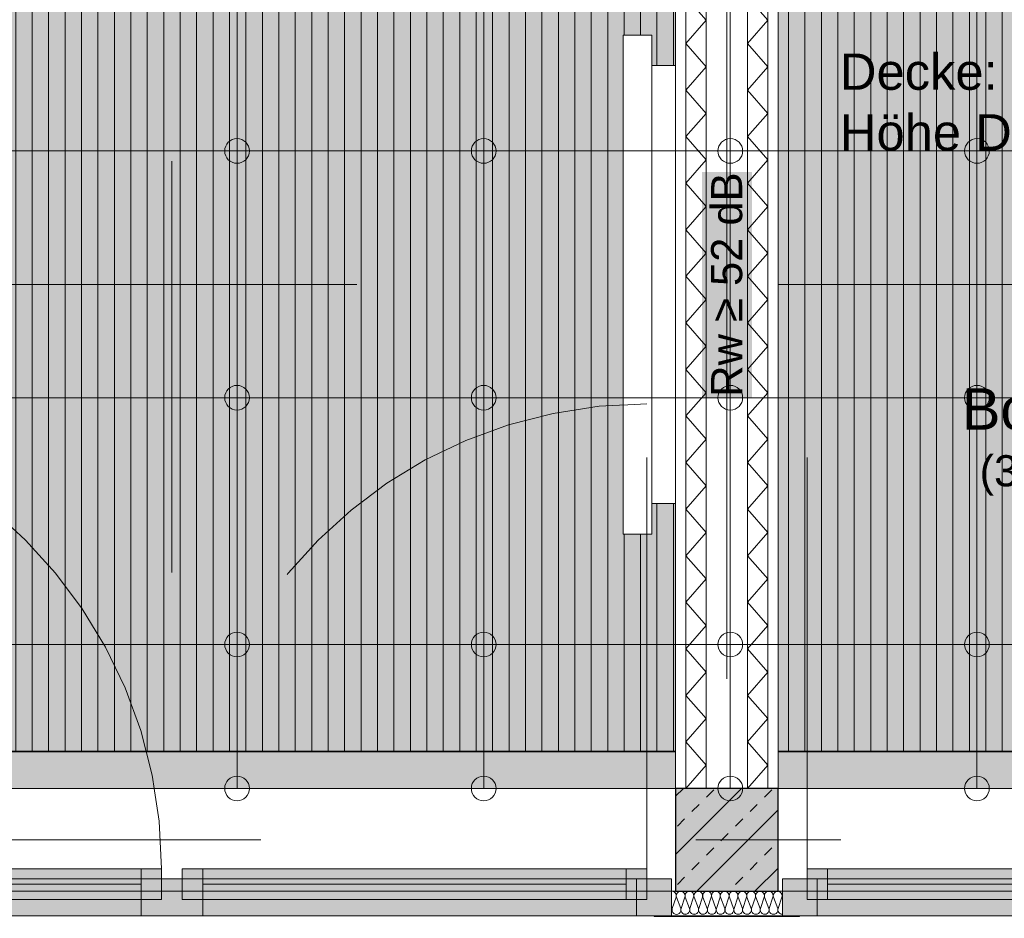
# Model space of a CAD drawing. Header units: metres. Extents: x -45 to 152, y -127 to 99.
# Tile 24 of 256: x -35.47 to -33.08, y -21.79 to -19.61. Entities that reach past the tile are written whole.
import ezdxf
from ezdxf.enums import TextEntityAlignment as Align

# ---------------------------------------------------------------- set-up
doc = ezdxf.new("R2010")
doc.units = ezdxf.units.M
doc.header["$PDMODE"] = 1
doc.header["$PDSIZE"] = -2
for name, pattern in [('Achsen 01', [5.291531, 3.175, -1.058062, 0.352704, -0.705764]), ('gestrichelt - 01', [2, 1, -1]), ('Raster 01', [2, 1, -1])]:
    doc.linetypes.add(name, pattern=pattern)
doc.layers.get('0').update_dxf_attribs({"lineweight": 25})
for name, color, linetype, lineweight, true_color in [('013_Beton und Stahlbetonarbeiten-000 Brüstung', 7, 'Continuous', 9, 0xa6a6a6), ('013_Beton und Stahlbetonarbeiten-000 Sichtbeton-333 Außenstütze', 5, 'Continuous', 5, 0x0000ff), ('013_Beton und Stahlbetonarbeiten-000 Sichtbeton-334 Außenwandöf', 5, 'Continuous', 5, 0x0000ff), ('014_Fassadenarbeiten-330 mineralische Dämmung', 7, 'Continuous', 9, 0x666666), ('031_Metallbauarbeiten-350 Lamellendecke DS', 7, 'Continuous', 35, 0x666666), ('032_Metallarbeiten-Fenster', 7, 'Continuous', 13, 0x444444), ('039_Trockenbauarbeiten-340 Dämmung', 7, 'Continuous', 9, 0xc0c0c0), ('ACTES-Einrichtung Aufsicht.', 7, 'Continuous', 9, 0xa6a6a6), ('AV1-Achsen', 1, 'Achsen 01', 18, 0xff0000), ('AV1-Raster', 7, 'Raster 01', 9, 0xa6a6a6)]:
    doc.layers.add(name, color=color, linetype=linetype, lineweight=lineweight, true_color=true_color)
for name, color, linetype, lineweight in [('013_Beton und Stahlbetonarbeiten-330 Außenstützen', 7, 'Continuous', 25), ('030_Sonnenschutzarbeiten-BLENDSCHUTZ', 7, 'Continuous', 5), ('036_Bodenbelagarbeiten-350 Doppelbodenelement', 7, 'Continuous', 9), ('039_Trockenbauarbeiten-340 Gipskarton', 7, 'Continuous', 9), ('053_Niederspannungsanlagen-Bodentanks', 7, 'gestrichelt - 01', 9), ('_1.35m (3D)', 7, 'Continuous', 9), ('_GRU (2D)', 7, 'Continuous', 9), ('_OG 2 (2D)', 7, 'Continuous', 9), ('_OG 2 - DS (2D)', 7, 'Continuous', 9), ('AV1-Akustikvorgaben-Trennwände', 7, 'Continuous', 5), ('AV1-Stempel-Raumstempel', 7, 'Continuous', 9), ('Bemaßung-Bemaßung', 7, 'Continuous', 9), ('Keine', 7, 'Continuous', 9)]:
    doc.layers.add(name, color=color, linetype=linetype, lineweight=lineweight)
doc.layers.get('0').freeze()
doc.styles.add('Arial', font='arial.ttf')
doc.styles.add('Arial (bold)', font='arialbd.ttf')
doc.dimstyles.new('COE 50', dxfattribs={"dimtxt": 126.090495, "dimasz": 0.001414, "dimexe": 0.001, "dimexo": 0.01, "dimgap": 0.001, "dimtad": 1, "dimdec": 3, "dimtxsty": 'Arial', "dimblk": 'VW_SLASH-4', "dimblk1": 'VW_SLASH-4', "dimblk2": 'VW_SLASH-4', "dimcen": 0, "dimadec": 3, "dimazin": 0, "dimtfac": 0.8, "dimtdec": 3, "dimtix": 1, "dimtmove": 0, "dimatfit": 0, "dimldrblk": 'VW_SLASH-3', "dimfxl": 0.002, "dimfxlon": 1, "dimfrac": 2, "dimtolj": 1, "dimarcsym": 0})
pattern_1 = [(90, (0, 0), (0.04, 0), [])]

# ---------------------------------------------------------------- blocks, each defined once
blk = doc.blocks.new('Group-2')
at = {"layer": 'AV1-Raster'}
for p, q in [((-35.1, -22.95), (-35.1, 1.35)), ((-33.75, -22.95), (-33.75, 1.35)), ((1.35, -20.25), (-40.5, -20.25))]:
    blk.add_line(p, q, dxfattribs=at)
blk = doc.blocks.new('1.35m (3D)')
at = {"layer": 'AV1-Raster', "color": 7}
blk.add_blockref('Group-2', (0, 0), dxfattribs=at)
blk = doc.blocks.new('VW_SLASH-4')
at = {"color": 0, "linetype": 'ByBlock', "lineweight": -2, "transparency": 16777216}
blk.add_line((0, 0), (-1, 0), dxfattribs=at)
at = {"color": 0, "linetype": 'Continuous', "lineweight": 15, "transparency": 16777216, "flags": 128}
blk.add_lwpolyline([(0.5, 0.5), (-0.5, -0.5)], dxfattribs=at)
blk = doc.blocks.new('*D22')
at = {"layer": '030_Sonnenschutzarbeiten-BLENDSCHUTZ', "color": 0, "lineweight": -2}
for p, q in [((-36.325, -22.025), (-36.325, -22.175)), ((-33.875, -22.025), (-33.875, -22.175)), ((-33.9457, -22.125), (-36.2543, -22.125))]:
    blk.add_line(p, q, dxfattribs=at)
at = {"layer": 'Defpoints', "color": 0}
for p in [(-36.325, -21.385), (-33.875, -21.385), (-36.325, -22.125)]:
    blk.add_point(p, dxfattribs=at)
at = {"layer": '030_Sonnenschutzarbeiten-BLENDSCHUTZ', "color": 0, "lineweight": -2, "xscale": 0.070693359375, "yscale": 0.070693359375, "zscale": 0.070693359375, "rotation": 180}
blk.add_blockref('VW_SLASH-4', (-36.325, -22.125), dxfattribs=at)
at = {"layer": '030_Sonnenschutzarbeiten-BLENDSCHUTZ', "color": 0, "lineweight": -2, "xscale": 0.070693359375, "yscale": 0.070693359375, "zscale": 0.070693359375}
blk.add_blockref('VW_SLASH-4', (-33.875, -22.125), dxfattribs=at)
at = {"layer": '030_Sonnenschutzarbeiten-BLENDSCHUTZ', "color": 0, "lineweight": 13, "insert": (-35.1, -22.0144), "char_height": 0.10087, "attachment_point": 5, "style": 'Arial'}
blk.add_mtext('\\A1;2,45', dxfattribs=at)
blk = doc.blocks.new('VW_SLASH-3')
at = {"color": 0, "linetype": 'ByBlock', "lineweight": -2, "transparency": 16777216}
blk.add_line((0, 0), (-1, 0), dxfattribs=at)
at = {"color": 0, "linetype": 'Continuous', "lineweight": 15, "transparency": 16777216, "flags": 128}
blk.add_lwpolyline([(0.5, 0.5), (-0.5, -0.5)], dxfattribs=at)
blk = doc.blocks.new('*D23')
at = {"layer": '030_Sonnenschutzarbeiten-BLENDSCHUTZ', "color": 0, "lineweight": -2}
for p, q in [((-33.625, -22.025), (-33.625, -22.175)), ((-31.175, -22.025), (-31.175, -22.175)), ((-31.2457, -22.125), (-33.5543, -22.125))]:
    blk.add_line(p, q, dxfattribs=at)
at = {"layer": 'Defpoints', "color": 0}
for p in [(-33.625, -21.385), (-31.175, -21.385), (-33.625, -22.125)]:
    blk.add_point(p, dxfattribs=at)
at = {"layer": '030_Sonnenschutzarbeiten-BLENDSCHUTZ', "color": 0, "lineweight": -2, "xscale": 0.070693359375, "yscale": 0.070693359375, "zscale": 0.070693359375, "rotation": 180}
blk.add_blockref('VW_SLASH-4', (-33.625, -22.125), dxfattribs=at)
at = {"layer": '030_Sonnenschutzarbeiten-BLENDSCHUTZ', "color": 0, "lineweight": -2, "xscale": 0.070693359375, "yscale": 0.070693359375, "zscale": 0.070693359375}
blk.add_blockref('VW_SLASH-4', (-31.175, -22.125), dxfattribs=at)
at = {"layer": '030_Sonnenschutzarbeiten-BLENDSCHUTZ', "color": 0, "lineweight": 13, "insert": (-32.4, -22.0144), "char_height": 0.10087, "attachment_point": 5, "style": 'Arial'}
blk.add_mtext('\\A1;2,45', dxfattribs=at)
blk = doc.blocks.new('Group-20')
at = {"color": 255, "linetype": 'Continuous', "lineweight": 5}
blk.add_wipeout([(-33.8, -21.475), (-33.8, -18.338), (-33.85, -18.338), (-33.85, -21.475)], dxfattribs=at).dxf.layer = '039_Trockenbauarbeiten-340 Dämmung'
at = {"layer": '039_Trockenbauarbeiten-340 Dämmung', "linetype": 'Continuous', "lineweight": 5, "flags": 128}
blk.add_lwpolyline([(-33.8, -21.475), (-33.8, -18.338), (-33.85, -18.338), (-33.85, -21.475)], close=True, dxfattribs=at)
blk = doc.blocks.new('Group-21')
at = {"layer": '039_Trockenbauarbeiten-340 Dämmung', "transparency": 33554687, "flags": 128}
blk.add_lwpolyline([(-33.85, -21.475), (-33.8, -21.4184), (-33.85, -21.3618), (-33.8, -21.3052), (-33.85, -21.2486), (-33.8, -21.192), (-33.85, -21.1354), (-33.8, -21.0788), (-33.85, -21.0222), (-33.8, -20.9656), (-33.85, -20.909), (-33.8, -20.8524), (-33.85, -20.7958), (-33.8, -20.7392), (-33.85, -20.6826), (-33.8, -20.626), (-33.85, -20.5694), (-33.8, -20.5128), (-33.85, -20.4562), (-33.8, -20.3996), (-33.85, -20.343), (-33.8, -20.2864), (-33.85, -20.2298), (-33.8, -20.1732), (-33.85, -20.1166), (-33.8, -20.06), (-33.85, -20.0034), (-33.8, -19.9468), (-33.85, -19.8902), (-33.8, -19.8336), (-33.85, -19.777), (-33.8, -19.7205), (-33.85, -19.6639), (-33.8, -19.6073), (-33.85, -19.5507)], dxfattribs=at)
blk = doc.blocks.new('Group-22')
at = {"layer": '039_Trockenbauarbeiten-340 Dämmung'}
blk.add_blockref('Group-20', (0, 0), dxfattribs=at)
at = {"layer": '039_Trockenbauarbeiten-340 Dämmung', "transparency": 33554687}
blk.add_blockref('Group-21', (0, 0), dxfattribs=at)
blk = doc.blocks.new('Group-23')
at = {"color": 255, "linetype": 'Continuous', "lineweight": 5}
blk.add_wipeout([(-33.65, -21.475), (-33.65, -18.338), (-33.7, -18.338), (-33.7, -21.475)], dxfattribs=at).dxf.layer = '039_Trockenbauarbeiten-340 Dämmung'
at = {"layer": '039_Trockenbauarbeiten-340 Dämmung', "linetype": 'Continuous', "lineweight": 5, "flags": 128}
blk.add_lwpolyline([(-33.65, -21.475), (-33.65, -18.338), (-33.7, -18.338), (-33.7, -21.475)], close=True, dxfattribs=at)
blk = doc.blocks.new('Group-24')
at = {"layer": '039_Trockenbauarbeiten-340 Dämmung', "transparency": 33554687, "flags": 128}
blk.add_lwpolyline([(-33.7, -21.475), (-33.65, -21.4184), (-33.7, -21.3618), (-33.65, -21.3052), (-33.7, -21.2486), (-33.65, -21.192), (-33.7, -21.1354), (-33.65, -21.0788), (-33.7, -21.0222), (-33.65, -20.9656), (-33.7, -20.909), (-33.65, -20.8524), (-33.7, -20.7958), (-33.65, -20.7392), (-33.7, -20.6826), (-33.65, -20.626), (-33.7, -20.5694), (-33.65, -20.5128), (-33.7, -20.4562), (-33.65, -20.3996), (-33.7, -20.343), (-33.65, -20.2864), (-33.7, -20.2298), (-33.65, -20.1732), (-33.7, -20.1166), (-33.65, -20.06), (-33.7, -20.0034), (-33.65, -19.9468), (-33.7, -19.8902), (-33.65, -19.8336), (-33.7, -19.777), (-33.65, -19.7205), (-33.7, -19.6639), (-33.65, -19.6073), (-33.7, -19.5507)], dxfattribs=at)
blk = doc.blocks.new('Group-25')
at = {"layer": '039_Trockenbauarbeiten-340 Dämmung'}
blk.add_blockref('Group-23', (0, 0), dxfattribs=at)
at = {"layer": '039_Trockenbauarbeiten-340 Dämmung', "transparency": 33554687}
blk.add_blockref('Group-24', (0, 0), dxfattribs=at)
blk = doc.blocks.new('Group-101')
at = {"color": 255, "transparency": 33554559}
blk.add_wipeout([(-33.9326, -19.7176), (-33.9326, -20.7824), (-33.875, -20.7824), (-33.875, -19.7176)], dxfattribs=at).dxf.layer = 'ACTES-Einrichtung Aufsicht.'
at = {"layer": 'ACTES-Einrichtung Aufsicht.', "flags": 128}
blk.add_lwpolyline([(-33.9326, -19.7176), (-33.9326, -20.7824), (-33.875, -20.7824), (-33.875, -19.7176)], close=True, dxfattribs=at)
at = {"color": 255, "transparency": 33554559}
blk.add_wipeout([(-34.002, -19.6432), (-34.002, -20.8567), (-33.9326, -20.8567), (-33.9326, -19.6432)], dxfattribs=at).dxf.layer = 'ACTES-Einrichtung Aufsicht.'
at = {"layer": 'ACTES-Einrichtung Aufsicht.', "flags": 128}
blk.add_lwpolyline([(-34.002, -19.6432), (-34.002, -20.8567), (-33.9326, -20.8567), (-33.9326, -19.6432)], close=True, dxfattribs=at)
blk = doc.blocks.new('Raumstempel - Symbol - 1 (2D)')
at = {"layer": 'AV1-Stempel-Raumstempel', "attachment_point": 1, "line_spacing_factor": 0.967919, "style": 'Arial'}
for s, insert, char_height in [('Raumfläche:', (0.2, -0.6736), 0.088263), ('m²', (1.6225, -0.6736), 0.08826), ('Raumumf.:', (0.2, -0.8236), 0.08826), ('m', (1.6225, -0.8236), 0.0883), ('LRH:', (0.2, -0.9736), 0.08826), ('m', (1.6225, -0.9736), 0.0883), ('Bodenbelag:', (0.2, -1.118), 0.088263), ('Decke:', (0.2, -1.4131), 0.08826), ('Höhe DA:', (0.2, -1.5607), 0.08826), ('m', (1.6225, -1.5625), 0.0883)]:
    blk.add_mtext(s, dxfattribs=dict(at, insert=insert, char_height=char_height))
at = {"layer": 'AV1-Stempel-Raumstempel'}
for tag, style, p in [('Raumnummer', 'Arial', (0.2, -0.2337)), ('Raumname', 'Arial (bold)', (0.2, -0.4337))]:
    blk.add_attdef(tag, text='', height=0.1261, dxfattribs=dict(at, style=style)).set_placement(p, align=Align.TOP_LEFT)
at = {"layer": 'AV1-Stempel-Raumstempel', "style": 'Arial'}
for tag, p in [('Raumfläche', (1.5725, -0.6736)), ('Raumumfang', (1.5725, -0.8236)), ('LRH', (1.5725, -0.9736)), ('Bodenbelag', (1.7253, -1.1199)), ('Bodendetail', (1.7253, -1.2674)), ('Decke', (1.7278, -1.415)), ('Höhe_DA', (1.5725, -1.5625))]:
    blk.add_attdef(tag, text='', height=0.0883, dxfattribs=at).set_placement(p, align=Align.TOP_RIGHT)
blk = doc.blocks.new('*D435')
at = {"layer": 'Bemaßung-Bemaßung', "color": 0, "lineweight": -2}
for p, q in [((-39.15, -25.175), (-39.15, -25.325)), ((-33.75, -25.175), (-33.75, -25.325)), ((-33.8207, -25.275), (-39.0793, -25.275))]:
    blk.add_line(p, q, dxfattribs=at)
at = {"layer": 'Defpoints', "color": 0}
for p in [(-39.15, -21.6), (-33.75, -21.6), (-39.15, -25.275)]:
    blk.add_point(p, dxfattribs=at)
at = {"layer": 'Bemaßung-Bemaßung', "color": 0, "lineweight": -2, "xscale": 0.070693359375, "yscale": 0.070693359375, "zscale": 0.070693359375, "rotation": 180}
blk.add_blockref('VW_SLASH-4', (-39.15, -25.275), dxfattribs=at)
at = {"layer": 'Bemaßung-Bemaßung', "color": 0, "lineweight": -2, "xscale": 0.070693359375, "yscale": 0.070693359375, "zscale": 0.070693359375}
blk.add_blockref('VW_SLASH-4', (-33.75, -25.275), dxfattribs=at)
at = {"layer": 'Bemaßung-Bemaßung', "color": 0, "insert": (-36.45, -25.1644), "char_height": 0.10087, "attachment_point": 5, "style": 'Arial'}
blk.add_mtext('\\A1;5,40', dxfattribs=at)
blk = doc.blocks.new('*D436')
at = {"layer": 'Bemaßung-Bemaßung', "color": 0, "lineweight": -2}
for p, q in [((-33.75, -25.175), (-33.75, -25.325)), ((-28.35, -25.175), (-28.35, -25.325)), ((-28.4207, -25.275), (-33.6793, -25.275))]:
    blk.add_line(p, q, dxfattribs=at)
at = {"layer": 'Defpoints', "color": 0}
for p in [(-33.75, -21.6), (-28.35, -21.6), (-33.75, -25.275)]:
    blk.add_point(p, dxfattribs=at)
at = {"layer": 'Bemaßung-Bemaßung', "color": 0, "lineweight": -2, "xscale": 0.070693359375, "yscale": 0.070693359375, "zscale": 0.070693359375, "rotation": 180}
blk.add_blockref('VW_SLASH-4', (-33.75, -25.275), dxfattribs=at)
at = {"layer": 'Bemaßung-Bemaßung', "color": 0, "lineweight": -2, "xscale": 0.070693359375, "yscale": 0.070693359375, "zscale": 0.070693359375}
blk.add_blockref('VW_SLASH-4', (-28.35, -25.275), dxfattribs=at)
at = {"layer": 'Bemaßung-Bemaßung', "color": 0, "insert": (-31.05, -25.1644), "char_height": 0.10087, "attachment_point": 5, "style": 'Arial'}
blk.add_mtext('\\A1;5,40', dxfattribs=at)
blk = doc.blocks.new('*D660')
at = {"layer": 'Bemaßung-Bemaßung', "color": 0, "linetype": 'Continuous', "lineweight": -2}
for p, q in [((-39.025, -23.175), (-39.025, -23.325)), ((-33.875, -23.175), (-33.875, -23.325)), ((-33.9457, -23.275), (-38.9543, -23.275))]:
    blk.add_line(p, q, dxfattribs=at)
at = {"layer": 'Defpoints', "color": 0}
for p in [(-33.875, -21.475), (-39.025, -21.725), (-39.025, -23.275)]:
    blk.add_point(p, dxfattribs=at)
at = {"layer": 'Bemaßung-Bemaßung', "color": 0, "lineweight": -2, "xscale": 0.070693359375, "yscale": 0.070693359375, "zscale": 0.070693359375, "rotation": 180}
blk.add_blockref('VW_SLASH-4', (-39.025, -23.275), dxfattribs=at)
at = {"layer": 'Bemaßung-Bemaßung', "color": 0, "lineweight": -2, "xscale": 0.070693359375, "yscale": 0.070693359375, "zscale": 0.070693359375}
blk.add_blockref('VW_SLASH-4', (-33.875, -23.275), dxfattribs=at)
at = {"layer": 'Bemaßung-Bemaßung', "color": 0, "insert": (-36.45, -23.1644), "char_height": 0.10087, "attachment_point": 5, "style": 'Arial'}
blk.add_mtext('\\A1;5,15', dxfattribs=at)
blk = doc.blocks.new('*D661')
at = {"layer": 'Bemaßung-Bemaßung', "color": 0, "linetype": 'Continuous', "lineweight": -2}
for p, q in [((-33.875, -23.175), (-33.875, -23.325)), ((-33.625, -23.175), (-33.625, -23.325)), ((-33.6957, -23.275), (-33.8043, -23.275))]:
    blk.add_line(p, q, dxfattribs=at)
at = {"layer": 'Defpoints', "color": 0}
for p in [(-33.875, -21.475), (-33.625, -21.475), (-33.875, -23.275)]:
    blk.add_point(p, dxfattribs=at)
at = {"layer": 'Bemaßung-Bemaßung', "color": 0, "lineweight": -2, "xscale": 0.070693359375, "yscale": 0.070693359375, "zscale": 0.070693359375, "rotation": 180}
blk.add_blockref('VW_SLASH-4', (-33.875, -23.275), dxfattribs=at)
at = {"layer": 'Bemaßung-Bemaßung', "color": 0, "lineweight": -2, "xscale": 0.070693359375, "yscale": 0.070693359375, "zscale": 0.070693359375}
blk.add_blockref('VW_SLASH-4', (-33.625, -23.275), dxfattribs=at)
at = {"layer": 'Bemaßung-Bemaßung', "color": 0, "insert": (-33.75, -23.1735), "char_height": 0.10087, "attachment_point": 5, "style": 'Arial'}
blk.add_mtext('\\A1;25', dxfattribs=at)
blk = doc.blocks.new('*D662')
at = {"layer": 'Bemaßung-Bemaßung', "color": 0, "linetype": 'Continuous', "lineweight": -2}
for p, q in [((-33.625, -23.175), (-33.625, -23.325)), ((-29.775, -23.175), (-29.775, -23.325)), ((-29.8457, -23.275), (-33.5543, -23.275))]:
    blk.add_line(p, q, dxfattribs=at)
at = {"layer": 'Defpoints', "color": 0}
for p in [(-33.625, -21.475), (-29.775, -21.475), (-33.625, -23.275)]:
    blk.add_point(p, dxfattribs=at)
at = {"layer": 'Bemaßung-Bemaßung', "color": 0, "lineweight": -2, "xscale": 0.070693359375, "yscale": 0.070693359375, "zscale": 0.070693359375, "rotation": 180}
blk.add_blockref('VW_SLASH-4', (-33.625, -23.275), dxfattribs=at)
at = {"layer": 'Bemaßung-Bemaßung', "color": 0, "lineweight": -2, "xscale": 0.070693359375, "yscale": 0.070693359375, "zscale": 0.070693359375}
blk.add_blockref('VW_SLASH-4', (-29.775, -23.275), dxfattribs=at)
at = {"layer": 'Bemaßung-Bemaßung', "color": 0, "insert": (-31.7, -23.1644), "char_height": 0.10087, "attachment_point": 5, "style": 'Arial'}
blk.add_mtext('\\A1;3,85', dxfattribs=at)
blk = doc.blocks.new('*D734')
at = {"layer": 'Bemaßung-Bemaßung', "color": 0, "lineweight": -2}
for p, q in [((-36.325, -23.675), (-36.325, -23.825)), ((-33.875, -23.675), (-33.875, -23.825)), ((-33.9457, -23.775), (-36.2543, -23.775))]:
    blk.add_line(p, q, dxfattribs=at)
at = {"layer": 'Defpoints', "color": 0}
for p in [(-36.325, -21.475), (-33.875, -21.475), (-36.325, -23.775)]:
    blk.add_point(p, dxfattribs=at)
at = {"layer": 'Bemaßung-Bemaßung', "color": 0, "lineweight": -2, "xscale": 0.070693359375, "yscale": 0.070693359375, "zscale": 0.070693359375, "rotation": 180}
blk.add_blockref('VW_SLASH-4', (-36.325, -23.775), dxfattribs=at)
at = {"layer": 'Bemaßung-Bemaßung', "color": 0, "lineweight": -2, "xscale": 0.070693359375, "yscale": 0.070693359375, "zscale": 0.070693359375}
blk.add_blockref('VW_SLASH-4', (-33.875, -23.775), dxfattribs=at)
at = {"layer": 'Bemaßung-Bemaßung', "color": 0, "insert": (-35.1, -23.6644), "char_height": 0.10087, "attachment_point": 5, "style": 'Arial'}
blk.add_mtext('\\A1;2,45', dxfattribs=at)
blk = doc.blocks.new('*D735')
at = {"layer": 'Bemaßung-Bemaßung', "color": 0, "lineweight": -2}
for p, q in [((-33.875, -23.675), (-33.875, -23.825)), ((-33.625, -23.675), (-33.625, -23.825)), ((-33.6957, -23.775), (-33.8043, -23.775))]:
    blk.add_line(p, q, dxfattribs=at)
at = {"layer": 'Defpoints', "color": 0}
for p in [(-33.875, -21.475), (-33.625, -21.475), (-33.875, -23.775)]:
    blk.add_point(p, dxfattribs=at)
at = {"layer": 'Bemaßung-Bemaßung', "color": 0, "lineweight": -2, "xscale": 0.070693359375, "yscale": 0.070693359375, "zscale": 0.070693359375, "rotation": 180}
blk.add_blockref('VW_SLASH-4', (-33.875, -23.775), dxfattribs=at)
at = {"layer": 'Bemaßung-Bemaßung', "color": 0, "lineweight": -2, "xscale": 0.070693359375, "yscale": 0.070693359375, "zscale": 0.070693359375}
blk.add_blockref('VW_SLASH-4', (-33.625, -23.775), dxfattribs=at)
at = {"layer": 'Bemaßung-Bemaßung', "color": 0, "insert": (-33.75, -23.6735), "char_height": 0.10087, "attachment_point": 5, "style": 'Arial'}
blk.add_mtext('\\A1;25', dxfattribs=at)
blk = doc.blocks.new('*D736')
at = {"layer": 'Bemaßung-Bemaßung', "color": 0, "lineweight": -2}
for p, q in [((-33.625, -23.675), (-33.625, -23.825)), ((-31.175, -23.675), (-31.175, -23.825)), ((-31.2457, -23.775), (-33.5543, -23.775))]:
    blk.add_line(p, q, dxfattribs=at)
at = {"layer": 'Defpoints', "color": 0}
for p in [(-33.625, -21.475), (-31.175, -21.475), (-33.625, -23.775)]:
    blk.add_point(p, dxfattribs=at)
at = {"layer": 'Bemaßung-Bemaßung', "color": 0, "lineweight": -2, "xscale": 0.070693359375, "yscale": 0.070693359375, "zscale": 0.070693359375, "rotation": 180}
blk.add_blockref('VW_SLASH-4', (-33.625, -23.775), dxfattribs=at)
at = {"layer": 'Bemaßung-Bemaßung', "color": 0, "lineweight": -2, "xscale": 0.070693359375, "yscale": 0.070693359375, "zscale": 0.070693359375}
blk.add_blockref('VW_SLASH-4', (-31.175, -23.775), dxfattribs=at)
at = {"layer": 'Bemaßung-Bemaßung', "color": 0, "insert": (-32.4, -23.6644), "char_height": 0.10087, "attachment_point": 5, "style": 'Arial'}
blk.add_mtext('\\A1;2,45', dxfattribs=at)
blk = doc.blocks.new('COE - Fenster 01')
at = {"layer": '032_Metallarbeiten-Fenster', "linetype": 'Continuous', "lineweight": 0}
for points in [[(-0.03, 2.515), (-0.03, 2.43), (0.06, 2.43), (0.06, 2.515)], [(0.02, 2.455), (0.02, 2.405), (-0.055, 2.405), (-0.055, 2.455)], [(-0.03, 2.43), (0.06, 2.43), (0.06, 0.17), (-0.03, 0.17)], [(0.02, 2.405), (0.02, 1.375), (-0.055, 1.375), (-0.055, 2.405)], [(0.02, 1.375), (0.02, 1.325), (-0.055, 1.325), (-0.055, 1.375)], [(0.06, 1.375), (0.06, 1.225), (-0.03, 1.225), (-0.03, 1.375)], [(0.02, 1.225), (0.02, 1.275), (-0.055, 1.275), (-0.055, 1.225)], [(0.02, 0.195), (0.02, 1.225), (-0.055, 1.225), (-0.055, 0.195)], [(0.02, 0.145), (0.02, 0.195), (-0.055, 0.195), (-0.055, 0.145)], [(0.06, 0.17), (-0.03, 0.17), (-0.03, 0.085), (0.06, 0.085)]]:
    blk.add_hatch(color=7, dxfattribs=at).paths.add_polyline_path(points)
at = {"layer": '032_Metallarbeiten-Fenster', "color": 7, "linetype": 'gestrichelt - 01', "lineweight": 18, "transparency": 33554687}
for p, q in [((-0.055, 2.455), (-1.185, 2.455)), ((-0.055, 0.145), (-1.185, 0.145))]:
    blk.add_line(p, q, dxfattribs=at)
at = {"layer": '032_Metallarbeiten-Fenster', "color": 7, "lineweight": 18}
for p, q in [((-0.0175, 2.405), (-0.0175, 1.375)), ((-0.0175, 0.195), (-0.0175, 1.225))]:
    blk.add_line(p, q, dxfattribs=at)
at = {"layer": '032_Metallarbeiten-Fenster', "color": 7, "lineweight": 18, "flags": 128}
for points in [[(-0.03, 2.515), (-0.03, 2.43), (0.06, 2.43), (0.06, 2.515)], [(0.02, 2.455), (0.02, 2.405), (-0.055, 2.405), (-0.055, 2.455)], [(-0.03, 2.43), (0.06, 2.43), (0.06, 0.17), (-0.03, 0.17)], [(0.02, 2.405), (0.02, 1.375), (-0.055, 1.375), (-0.055, 2.405)], [(0.02, 1.375), (0.02, 1.325), (-0.055, 1.325), (-0.055, 1.375)], [(0.06, 1.375), (0.06, 1.225), (-0.03, 1.225), (-0.03, 1.375)], [(0.02, 1.225), (0.02, 1.275), (-0.055, 1.275), (-0.055, 1.225)], [(0.02, 0.195), (0.02, 1.225), (-0.055, 1.225), (-0.055, 0.195)], [(0.02, 0.145), (0.02, 0.195), (-0.055, 0.195), (-0.055, 0.145)], [(0.06, 0.17), (-0.03, 0.17), (-0.03, 0.085), (0.06, 0.085)]]:
    blk.add_lwpolyline(points, close=True, dxfattribs=at)
at = {"layer": '032_Metallarbeiten-Fenster', "color": 7, "linetype": 'gestrichelt - 01', "lineweight": 18, "transparency": 33554687}
for centre, start, end in [((-0.055, 2.455), 180.0004, 270), ((-0.055, 0.145), 90, 179.9996)]:
    blk.add_arc(centre, 1.13, start, end, dxfattribs=at)
blk = doc.blocks.new('Group-402')
at = {"layer": '014_Fassadenarbeiten-330 mineralische Dämmung', "transparency": 33554687, "flags": 128}
for points in [[(15.3239, -23.284, 0.513088), (15.3342, -23.27), (15.3252, -23.242, -1.372995), (15.3456, -23.242), (15.3353, -23.27, 1.372583), (15.3557, -23.27), (15.3467, -23.242, -1.372995), (15.3671, -23.242), (15.3567, -23.27, 1.372583), (15.3771, -23.27)], [(15.3353, -23.27, 1.372583), (15.3557, -23.27), (15.3467, -23.242, -1.372995), (15.3671, -23.242), (15.3567, -23.27, 1.372583), (15.3771, -23.27), (15.3681, -23.242, -1.372995), (15.3885, -23.242), (15.3782, -23.27, 1.372583), (15.3986, -23.27), (15.3896, -23.242, -1.372995), (15.41, -23.242), (15.3996, -23.27, 1.372583), (15.42, -23.27), (15.411, -23.242, -1.372995), (15.4314, -23.242), (15.4211, -23.27, 1.372583), (15.4415, -23.27), (15.4325, -23.242, -1.372995), (15.4529, -23.242), (15.4425, -23.27, 1.372583), (15.4629, -23.27), (15.4539, -23.242, -1.372995), (15.4743, -23.242), (15.464, -23.27, 1.372583), (15.4844, -23.27), (15.4754, -23.242, -1.372995), (15.4958, -23.242), (15.4854, -23.27, 1.372583), (15.5058, -23.27), (15.4968, -23.242, -1.372995), (15.5172, -23.242), (15.5069, -23.27, 1.372583), (15.5273, -23.27), (15.5183, -23.242, -1.372995), (15.5387, -23.242), (15.5283, -23.27, 1.372583), (15.5487, -23.27), (15.5397, -23.242, -1.372995), (15.5601, -23.242), (15.5498, -23.27, 1.372583), (15.5702, -23.27), (15.5612, -23.242, -1.372995), (15.5816, -23.242)], [(15.5283, -23.27, 0.324435), (15.5322, -23.282, 0.324435), (15.5448, -23.282, 0.324435), (15.5487, -23.27), (15.5397, -23.242, -0.324488), (15.5436, -23.23, -0.324488), (15.5562, -23.23, -0.324488), (15.5601, -23.242), (15.5498, -23.27, 0.324435), (15.5537, -23.282, 0.324435), (15.5663, -23.282, 0.324435), (15.5702, -23.27), (15.5612, -23.242, -0.324488), (15.5651, -23.23, -0.324488), (15.5777, -23.23, -0.324488), (15.5816, -23.242), (15.5712, -23.27, 0.324435), (15.5751, -23.282, 0.324435), (15.5877, -23.282, 0.324435), (15.5916, -23.27), (15.5826, -23.242, -0.540253), (15.5939, -23.228)], [(15.5939, -23.2791, -0.225321), (15.5927, -23.27), (15.5939, -23.2667)]]:
    blk.add_lwpolyline(points, format="xyb", dxfattribs=at)
blk = doc.blocks.new('Group-406')
at = {"layer": '014_Fassadenarbeiten-330 mineralische Dämmung', "transparency": 33554687}
blk.add_blockref('Group-402', (0, 0), dxfattribs=at)
blk = doc.blocks.new('Parametric Object-49')
at = {"layer": '014_Fassadenarbeiten-330 mineralische Dämmung', "color": 7, "transparency": 33554687}
blk.add_blockref('Group-406', (0, 0), dxfattribs=at)
at = {"layer": '014_Fassadenarbeiten-330 mineralische Dämmung', "color": 0, "flags": 1}
for tag in ['IFC_UUID', 'instanceID', 'prm0_name', 'prm0_type', 'prm0_value', 'prm1_name', 'prm1_type', 'prm1_value', 'prm2_name', 'prm2_type', 'prm2_value', 'prm3_name', 'prm3_type', 'prm3_value', 'prm4_name', 'prm4_type', 'prm4_value', 'prm5_name', 'prm5_type', 'prm5_value', 'prm6_name', 'prm6_type', 'prm6_value']:
    blk.add_attdef(tag, (-33.8851, -21.7835), '', height=0.00018, dxfattribs=at)
blk = doc.blocks.new('Bodentank Elektro 01')
at = {"layer": '053_Niederspannungsanlagen-Bodentanks', "flags": 128}
blk.add_lwpolyline([(-0.16, 0.16), (0.16, 0.16), (0.16, -0.16), (-0.16, -0.16)], close=True, dxfattribs=at)
at = {"layer": '053_Niederspannungsanlagen-Bodentanks', "insert": (0, -0.2768), "char_height": 0.100872, "attachment_point": 2, "line_spacing_factor": 0.969122, "style": 'Arial'}
blk.add_mtext('Bodentank\\P{\\H0.75x;(32 x 32 cm)}', dxfattribs=at)
blk = doc.blocks.new('Group-735')
at = {"layer": 'AV1-Achsen'}
blk.add_line((-33.75, -26.5), (-33.75, 4.9), dxfattribs=at)
blk = doc.blocks.new('Group-739')
at = {"layer": 'AV1-Achsen'}
blk.add_line((-43.35, -21.6), (4.2, -21.6), dxfattribs=at)
blk = doc.blocks.new('GRU (2D)')
at = {"layer": 'AV1-Achsen', "color": 7}
for name in ['Group-735', 'Group-739']:
    blk.add_blockref(name, (0, 0), dxfattribs=at)
blk = doc.blocks.new('OG 2 - DS (2D)')
at = {"layer": '030_Sonnenschutzarbeiten-BLENDSCHUTZ', "linetype": 'Continuous', "lineweight": 0, "transparency": 33554610}
for points in [[(-36.325, -21.385), (-36.325, -21.475), (-33.875, -21.475), (-33.875, -21.385)], [(-33.625, -21.475), (-31.175, -21.475), (-31.175, -21.385), (-33.625, -21.385)]]:
    blk.add_hatch(color=161, dxfattribs=at).paths.add_polyline_path(points)
at = {"layer": '031_Metallbauarbeiten-350 Lamellendecke DS', "linetype": 'Continuous', "lineweight": 0, "transparency": 33554508}
for color, points in [(254, [(-39.025, -18.275), (-33.825, -18.275), (-33.825, -21.385), (-39.025, -21.385)]), (190, [(-39.025, -18.275), (-33.825, -18.275), (-33.825, -21.385), (-39.025, -21.385)]), (254, [(-33.675, -18.275), (-29.775, -18.275), (-29.775, -21.385), (-33.675, -21.385)]), (190, [(-33.675, -18.275), (-29.775, -18.275), (-29.775, -21.385), (-33.675, -21.385)])]:
    blk.add_hatch(color=color, dxfattribs=at).paths.add_polyline_path(points)
at = {"layer": '031_Metallbauarbeiten-350 Lamellendecke DS', "linetype": 'Continuous', "lineweight": 9, "transparency": 33554508}
h = blk.add_hatch(dxfattribs=at)
h.set_pattern_fill('Lamellendecke', color=252, style=0, pattern_type=2)
h.set_pattern_definition(pattern_1)
h.paths.add_polyline_path([(-39.025, -18.275), (-33.825, -18.275), (-33.825, -21.385), (-39.025, -21.385)])
h = blk.add_hatch(dxfattribs=at)
h.set_pattern_fill('Lamellendecke', color=252, style=0, pattern_type=2)
h.set_pattern_definition(pattern_1)
h.paths.add_polyline_path([(-33.675, -18.275), (-29.775, -18.275), (-29.775, -21.385), (-33.675, -21.385)])
at = {"layer": '030_Sonnenschutzarbeiten-BLENDSCHUTZ', "color": 251, "lineweight": 13, "flags": 128}
for points in [[(-36.325, -21.385), (-36.325, -21.475), (-33.875, -21.475), (-33.875, -21.385)], [(-33.625, -21.475), (-31.175, -21.475), (-31.175, -21.385), (-33.625, -21.385)]]:
    blk.add_lwpolyline(points, close=True, dxfattribs=at)
at = {"layer": '031_Metallbauarbeiten-350 Lamellendecke DS', "flags": 128}
for points in [[(-39.025, -18.275), (-33.825, -18.275), (-33.825, -21.385), (-39.025, -21.385)], [(-33.675, -18.275), (-29.775, -18.275), (-29.775, -21.385), (-33.675, -21.385)]]:
    blk.add_lwpolyline(points, close=True, dxfattribs=at)
at = {"layer": '031_Metallbauarbeiten-350 Lamellendecke DS', "color": 251, "linetype": 'Continuous', "lineweight": 35, "transparency": 33554687, "flags": 128}
for points in [[(-39.025, -18.275), (-33.825, -18.275), (-33.825, -21.385), (-39.025, -21.385)], [(-33.675, -18.275), (-29.775, -18.275), (-29.775, -21.385), (-33.675, -21.385)]]:
    blk.add_lwpolyline(points, close=True, dxfattribs=at)
at = {"layer": '030_Sonnenschutzarbeiten-BLENDSCHUTZ', "color": 7, "lineweight": 13}
for base, p1, p2, picture, middle in [((-36.325, -22.125), (-33.875, -21.385), (-36.325, -21.385), '*D22', (-35.1, -22.0144)), ((-33.625, -22.125), (-31.175, -21.385), (-33.625, -21.385), '*D23', (-32.4, -22.0144))]:
    dim = blk.add_linear_dim(base=base, p1=p1, p2=p2, text='2,45', dimstyle='COE 50', override={"dimtxt": 0.100872, "dimasz": 0.070693, "dimexe": 0.05, "dimgap": 0.05, "dimpost": '<>', "dimtxsty": 'Arial', "dimtmove": 2, "dimfxl": 0.1}, dxfattribs=at)
    dim.commit()
    dim.dimension.update_dxf_attribs({"geometry": picture, "text_midpoint": middle})
blk = doc.blocks.new('OG 2 (2D)')
at = {"layer": '032_Metallarbeiten-Fenster', "linetype": 'Continuous', "lineweight": 0, "transparency": 33554687}
blk.add_hatch(color=181, dxfattribs=at).paths.add_polyline_path([(-33.9269, -21.7843), (-33.5731, -21.7843), (-33.5731, -21.7863), (-33.9269, -21.7863)])
at = {"layer": '032_Metallarbeiten-Fenster', "color": 7, "linetype": 'Continuous', "lineweight": 9, "transparency": 33554687, "flags": 128}
blk.add_lwpolyline([(-33.9269, -21.7843), (-33.5731, -21.7843), (-33.5731, -21.7863), (-33.9269, -21.7863)], close=True, dxfattribs=at)
at = {"layer": '036_Bodenbelagarbeiten-350 Doppelbodenelement', "color": 230, "lineweight": 18}
for centre in [(-34.9416, -21.125), (-34.3416, -21.125), (-33.1416, -21.125)]:
    blk.add_circle(centre, 0.03, dxfattribs=at)
at = {"layer": '039_Trockenbauarbeiten-340 Dämmung', "color": 7, "transparency": 33554687}
for name in ['Group-22', 'Group-25']:
    blk.add_blockref(name, (0, 0), dxfattribs=at)
at = {"color": 255}
for points in [[(-33.875, -21.725), (-36.325, -21.725), (-36.325, -21.475), (-33.875, -21.475)], [(-31.175, -21.725), (-33.625, -21.725), (-33.625, -21.475), (-31.175, -21.475)]]:
    blk.add_wipeout(points, dxfattribs=at).dxf.layer = '013_Beton und Stahlbetonarbeiten-000 Brüstung'
at = {"layer": '013_Beton und Stahlbetonarbeiten-000 Brüstung', "flags": 128}
for points in [[(-33.875, -21.725), (-36.325, -21.725), (-36.325, -21.475), (-33.875, -21.475)], [(-31.175, -21.725), (-33.625, -21.725), (-33.625, -21.475), (-31.175, -21.475)]]:
    blk.add_lwpolyline(points, close=True, dxfattribs=at)
at = {"layer": '036_Bodenbelagarbeiten-350 Doppelbodenelement', "color": 230, "linetype": 'Continuous', "flags": 128}
for points in [[(-35.5416, -21.125), (-34.9416, -21.125), (-34.9416, -21.475), (-35.5416, -21.475)], [(-34.9416, -21.125), (-34.3416, -21.125), (-34.3416, -21.475), (-34.9416, -21.475)], [(-33.1416, -21.125), (-32.5416, -21.125), (-32.5416, -21.475), (-33.1416, -21.475)]]:
    blk.add_lwpolyline(points, close=True, dxfattribs=at)
at = {"layer": '036_Bodenbelagarbeiten-350 Doppelbodenelement', "color": 230, "lineweight": 18}
for centre in [(-33.7416, -21.125), (-34.9416, -21.475), (-34.3416, -21.475), (-33.7416, -21.475), (-33.1416, -21.475)]:
    blk.add_circle(centre, 0.03, dxfattribs=at)
at = {"layer": '014_Fassadenarbeiten-330 mineralische Dämmung', "xscale": -1}
blk.add_blockref('Parametric Object-49', (-18.2911, 1.503), dxfattribs=at)
at = {"layer": 'ACTES-Einrichtung Aufsicht.'}
blk.add_blockref('Group-101', (0, 0), dxfattribs=at)
at = {"layer": 'Bemaßung-Bemaßung', "color": 1}
for base, p1, p2, picture, middle in [((-39.15, -25.275), (-33.75, -21.6), (-39.15, -21.6), '*D435', (-36.45, -25.1644)), ((-33.75, -25.275), (-28.35, -21.6), (-33.75, -21.6), '*D436', (-31.05, -25.1644))]:
    dim = blk.add_linear_dim(base=base, p1=p1, p2=p2, text='5,40', dimstyle='COE 50', override={"dimtxt": 0.100872, "dimasz": 0.070693, "dimexe": 0.05, "dimgap": 0.05, "dimpost": '<>', "dimtxsty": 'Arial', "dimtmove": 2, "dimfxl": 0.1}, dxfattribs=at)
    dim.commit()
    dim.dimension.update_dxf_attribs({"geometry": picture, "text_midpoint": middle})
at = {"layer": '036_Bodenbelagarbeiten-350 Doppelbodenelement', "color": 230, "linetype": 'Continuous', "flags": 128}
for points in [[(-35.5416, -19.325), (-34.9416, -19.325), (-34.9416, -19.925), (-35.5416, -19.925)], [(-34.9416, -19.325), (-34.3416, -19.325), (-34.3416, -19.925), (-34.9416, -19.925)], [(-33.1416, -19.325), (-32.5416, -19.325), (-32.5416, -19.925), (-33.1416, -19.925)], [(-35.5416, -19.925), (-34.9416, -19.925), (-34.9416, -20.525), (-35.5416, -20.525)], [(-34.9416, -19.925), (-34.3416, -19.925), (-34.3416, -20.525), (-34.9416, -20.525)], [(-33.1416, -19.925), (-32.5416, -19.925), (-32.5416, -20.525), (-33.1416, -20.525)], [(-35.5416, -20.525), (-34.9416, -20.525), (-34.9416, -21.125), (-35.5416, -21.125)], [(-34.9416, -20.525), (-34.3416, -20.525), (-34.3416, -21.125), (-34.9416, -21.125)], [(-33.1416, -20.525), (-32.5416, -20.525), (-32.5416, -21.125), (-33.1416, -21.125)]]:
    blk.add_lwpolyline(points, close=True, dxfattribs=at)
at = {"layer": '036_Bodenbelagarbeiten-350 Doppelbodenelement', "color": 230, "lineweight": 18}
for centre in [(-34.9416, -19.925), (-34.3416, -19.925), (-33.7416, -19.925), (-33.1416, -19.925), (-34.9416, -20.525), (-34.3416, -20.525), (-33.7416, -20.525), (-33.1416, -20.525)]:
    blk.add_circle(centre, 0.03, dxfattribs=at)
at = {"layer": 'AV1-Akustikvorgaben-Trennwände', "color": 7}
blk.add_solid([(-33.6891, -20.5242), (-33.6891, -19.9758), (-33.8109, -20.5242), (-33.8109, -19.9758)], dxfattribs=at)
blk.add_solid([(-33.6891, -20.5242), (-33.6891, -19.9758), (-33.8109, -20.5242), (-33.8109, -19.9758)], dxfattribs=at)
at = {"layer": '053_Niederspannungsanlagen-Bodentanks', "color": 7}
blk.add_blockref('Bodentank Elektro 01', (-32.8416, -20.225), dxfattribs=at)
at = {"layer": 'AV1-Stempel-Raumstempel'}
blk.add_blockref('Raumstempel - Symbol - 1 (2D)', (-33.675, -18.275), dxfattribs=at).add_auto_attribs({'Raumname': 'Vermit.- KBD / Res. DP', 'Raumnummer': '211', 'Bodendetail': '(BA 3.4)', 'Raumfläche': '12,48', 'LRH': '3', 'Raumumfang': '14,2', 'Höhe_DA': '0,25', 'Decke': 'Lamellendecke', 'Bodenbelag': 'Nadelfilz'})
at = {"layer": 'AV1-Akustikvorgaben-Trennwände', "insert": (-33.75, -20.25), "char_height": 0.07565, "attachment_point": 5, "rotation": 90, "line_spacing_factor": 0.971931, "style": 'Arial'}
blk.add_mtext('Rw ≥ 52 dB', dxfattribs=at)
at = {"color": 255}
for points in [[(-33.875, -21.475), (-33.875, -18.313), (-33.85, -18.313), (-33.85, -21.475)], [(-33.625, -21.475), (-33.625, -18.313), (-33.65, -18.313), (-33.65, -21.475)]]:
    blk.add_wipeout(points, dxfattribs=at).dxf.layer = '039_Trockenbauarbeiten-340 Gipskarton'
at = {"layer": '013_Beton und Stahlbetonarbeiten-330 Außenstützen', "linetype": 'Continuous', "lineweight": 0, "true_color": 0xc0c0c0}
blk.add_hatch(color=9, dxfattribs=at).paths.add_polyline_path([(-33.625, -21.475), (-33.875, -21.475), (-33.875, -21.725), (-33.625, -21.725)])
at = {"layer": '013_Beton und Stahlbetonarbeiten-330 Außenstützen', "linetype": 'Continuous', "lineweight": 13}
h = blk.add_hatch(dxfattribs=at)
h.set_pattern_fill('Stahlbeton-1', color=251, style=0, pattern_type=2)
h.set_pattern_definition([(45, (0, 0), (0.07071068, -0.07071068), [0.025, -0.025])])
h.paths.add_polyline_path([(-33.625, -21.475), (-33.875, -21.475), (-33.875, -21.725), (-33.625, -21.725)])
h = blk.add_hatch(dxfattribs=at)
h.set_pattern_fill('Stahlbeton', color=251, style=0, pattern_type=2)
h.set_pattern_definition([(-135, (0.03106, -0.03313), (0.07071068, -0.07071068), [])])
h.paths.add_polyline_path([(-33.625, -21.475), (-33.875, -21.475), (-33.875, -21.725), (-33.625, -21.725)])
at = {"layer": '013_Beton und Stahlbetonarbeiten-000 Sichtbeton-333 Außenstütze', "color": 30}
blk.add_solid([(-33.875, -21.475), (-33.625, -21.475), (-33.825, -21.525), (-33.675, -21.525)], dxfattribs=at)
at = {"layer": '013_Beton und Stahlbetonarbeiten-000 Sichtbeton-334 Außenwandöf', "color": 30}
for points in [[(-33.875, -21.725), (-33.875, -21.475), (-33.825, -21.725), (-33.825, -21.525)], [(-33.675, -21.725), (-33.675, -21.525), (-33.625, -21.725), (-33.625, -21.475)]]:
    blk.add_solid(points, dxfattribs=at)
at = {"layer": '013_Beton und Stahlbetonarbeiten-330 Außenstützen', "flags": 128}
blk.add_lwpolyline([(-33.625, -21.475), (-33.875, -21.475), (-33.875, -21.725), (-33.625, -21.725)], close=True, dxfattribs=at)
at = {"layer": '036_Bodenbelagarbeiten-350 Doppelbodenelement', "color": 230, "linetype": 'Continuous', "flags": 128}
for points in [[(-34.3416, -19.325), (-33.7416, -19.325), (-33.7416, -19.925), (-34.3416, -19.925)], [(-33.7416, -19.325), (-33.1416, -19.325), (-33.1416, -19.925), (-33.7416, -19.925)], [(-34.3416, -19.925), (-33.7416, -19.925), (-33.7416, -20.525), (-34.3416, -20.525)], [(-33.7416, -19.925), (-33.1416, -19.925), (-33.1416, -20.525), (-33.7416, -20.525)], [(-34.3416, -20.525), (-33.7416, -20.525), (-33.7416, -21.125), (-34.3416, -21.125)], [(-33.7416, -20.525), (-33.1416, -20.525), (-33.1416, -21.125), (-33.7416, -21.125)], [(-34.3416, -21.125), (-33.7416, -21.125), (-33.7416, -21.475), (-34.3416, -21.475)], [(-33.7416, -21.125), (-33.1416, -21.125), (-33.1416, -21.475), (-33.7416, -21.475)]]:
    blk.add_lwpolyline(points, close=True, dxfattribs=at)
at = {"layer": '039_Trockenbauarbeiten-340 Gipskarton', "flags": 128}
for points in [[(-33.875, -21.475), (-33.875, -18.313), (-33.85, -18.313), (-33.85, -21.475)], [(-33.625, -21.475), (-33.625, -18.313), (-33.65, -18.313), (-33.65, -21.475)]]:
    blk.add_lwpolyline(points, close=True, dxfattribs=at)
at = {"layer": 'Keine', "color": 8, "linetype": 'Continuous', "lineweight": 13, "flags": 128}
blk.add_lwpolyline([(-39.025, -5.525), (-23.075, -5.525), (-23.075, -21.475), (-39.025, -21.475)], close=True, dxfattribs=at)
at = {"layer": '032_Metallarbeiten-Fenster', "color": 7, "rotation": 270}
for p in [(-36.4, -21.725), (-33.7, -21.725)]:
    blk.add_blockref('COE - Fenster 01', p, dxfattribs=at)
at = {"layer": 'Bemaßung-Bemaßung', "linetype": 'Continuous'}
for base, p1, p2, text, picture, middle in [((-39.025, -23.275), (-33.875, -21.475), (-39.025, -21.725), '5,15', '*D660', (-36.45, -23.1644)), ((-33.875, -23.275), (-33.625, -21.475), (-33.875, -21.475), '25', '*D661', (-33.75, -23.1735)), ((-33.625, -23.275), (-29.775, -21.475), (-33.625, -21.475), '3,85', '*D662', (-31.7, -23.1644))]:
    dim = blk.add_linear_dim(base=base, p1=p1, p2=p2, text=text, dimstyle='COE 50', override={"dimtxt": 0.100872, "dimasz": 0.070693, "dimexe": 0.05, "dimgap": 0.05, "dimpost": '<>', "dimtxsty": 'Arial', "dimtmove": 2, "dimfxl": 0.1}, dxfattribs=at)
    dim.commit()
    dim.dimension.update_dxf_attribs({"geometry": picture, "text_midpoint": middle})
at = {"layer": 'Bemaßung-Bemaßung'}
for base, p1, p2, text, picture, middle in [((-36.325, -23.775), (-33.875, -21.475), (-36.325, -21.475), '2,45', '*D734', (-35.1, -23.6644)), ((-33.875, -23.775), (-33.625, -21.475), (-33.875, -21.475), '25', '*D735', (-33.75, -23.6735)), ((-33.625, -23.775), (-31.175, -21.475), (-33.625, -21.475), '2,45', '*D736', (-32.4, -23.6644))]:
    dim = blk.add_linear_dim(base=base, p1=p1, p2=p2, text=text, dimstyle='COE 50', override={"dimtxt": 0.100872, "dimasz": 0.070693, "dimexe": 0.05, "dimgap": 0.05, "dimpost": '<>', "dimtxsty": 'Arial', "dimtmove": 2, "dimfxl": 0.1}, dxfattribs=at)
    dim.commit()
    dim.dimension.update_dxf_attribs({"geometry": picture, "text_midpoint": middle})

msp = doc.modelspace()

# ---------------------------------------------------------------- block references
at = {"layer": '_1.35m (3D)'}
msp.add_blockref('1.35m (3D)', (0, 0), dxfattribs=at)

# ---------------------------------------------------------------- next in the draw order: block references
at = {"layer": '_OG 2 - DS (2D)'}
msp.add_blockref('OG 2 - DS (2D)', (0, 0), dxfattribs=at)

# ---------------------------------------------------------------- next in the draw order: block references
at = {"layer": '_OG 2 (2D)'}
msp.add_blockref('OG 2 (2D)', (0, 0), dxfattribs=at)

# ---------------------------------------------------------------- next in the draw order: block references
at = {"layer": '_GRU (2D)'}
msp.add_blockref('GRU (2D)', (0, 0), dxfattribs=at)

doc.saveas('drawing.dxf')
